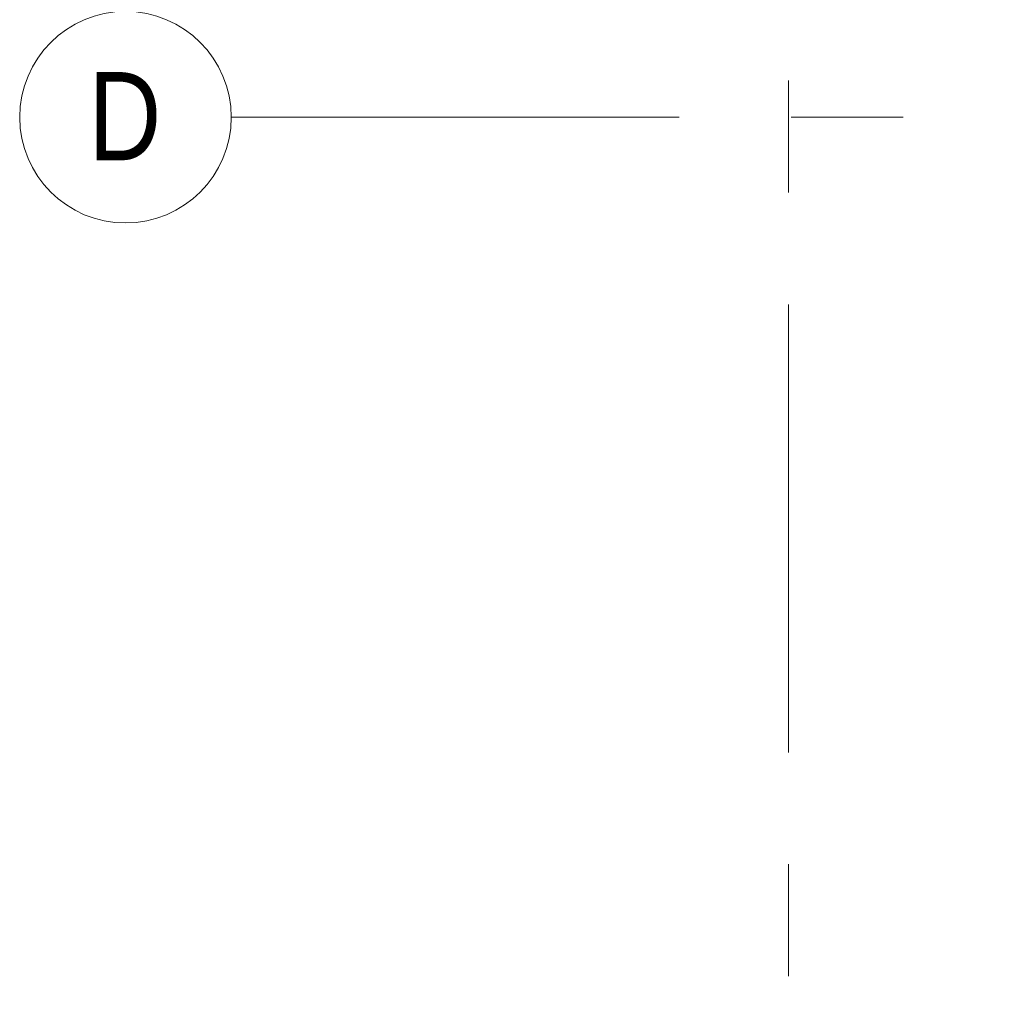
# Model space of a CAD drawing. Header units: millimetres. Extents: x -2180 to 54567, y -1945 to 22251.
# Tile 5 of 143: x -2180 to 606, y 7884 to 10677. Entities that reach past the tile are written whole.
import ezdxf

# ---------------------------------------------------------------- set-up
doc = ezdxf.new("R2010")
doc.units = ezdxf.units.MM
doc.linetypes.add('Grid Line 1_2_', pattern=[2222.5, 1270, -317.5, 317.5, -317.5])
doc.layers.add('Grids', color=7, linetype='Continuous', lineweight=9)
doc.layers.add('Grids-1', color=7, linetype='Grid Line 1_2_', lineweight=9)
doc.styles.add('Swis721 Cn BT', font='swissc.ttf', dxfattribs={"height": 250})

# ---------------------------------------------------------------- blocks, each defined once
blk = doc.blocks.new('Grid - M_Grid Head - Circle väike-415116-1 Korruse põrandate plaan')
at = {"layer": 'Grids'}
blk.add_circle((0, 0), 3, dxfattribs=at)

msp = doc.modelspace()

# ---------------------------------------------------------------- linework, layer by layer
at = {"layer": 'Grids-1'}
for p, q in [((0, 18758.8), (0, 1154.9)), ((-1580.2, 10400), (919.8, 10400))]:
    msp.add_line(p, q, dxfattribs=at)

# ---------------------------------------------------------------- block references
at = {"layer": 'Grids', "xscale": 99.99999999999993, "yscale": 99.99999999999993, "zscale": 99.99999999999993, "rotation": 269.9999999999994}
msp.add_blockref('Grid - M_Grid Head - Circle väike-415116-1 Korruse põrandate plaan', (-1880.2, 10400), dxfattribs=at)

# ---------------------------------------------------------------- texts
at = {"layer": 'Grids', "insert": (-1985.3, 10528), "char_height": 250, "width": 240.506, "attachment_point": 1, "style": 'Swis721 Cn BT'}
msp.add_mtext('\\fSwis721 Cn BT|b0|i0|c186|p34|;D', dxfattribs=at)

doc.saveas('drawing.dxf')
